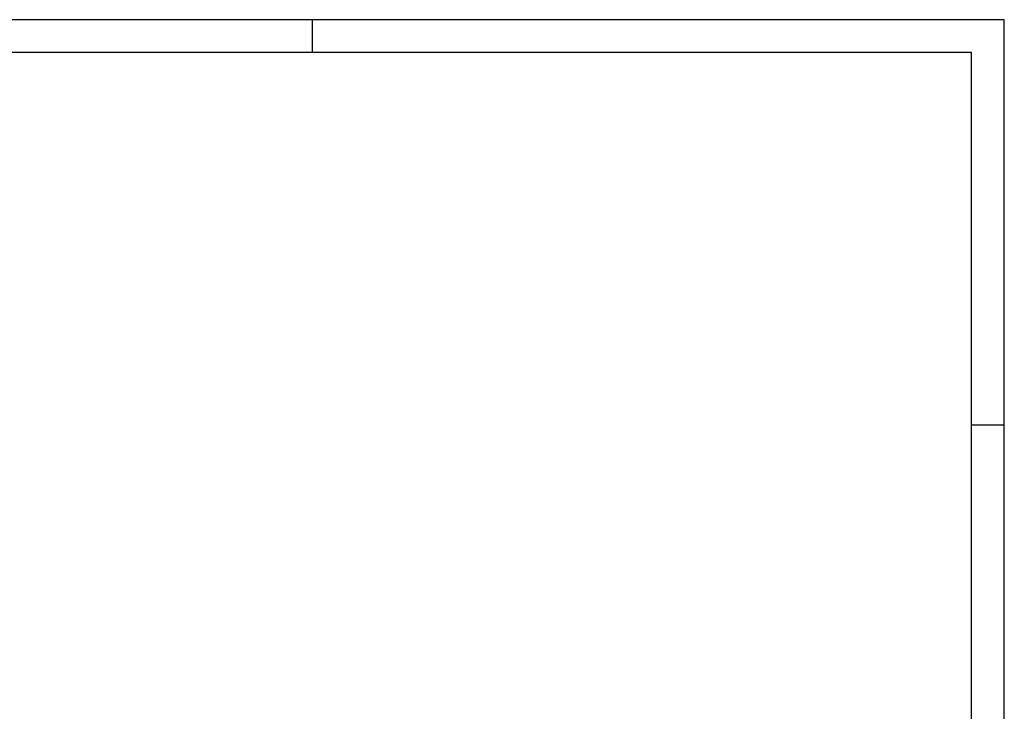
# Model space of a CAD drawing. Header units: millimetres. Extents: x -75 to 108309, y -75 to 76928.
# Tile 6 of 31: x 5902 to 11880, y 4200 to 8400. Entities that reach past the tile are written whole.
import ezdxf

# ---------------------------------------------------------------- set-up
doc = ezdxf.new("R2010")
doc.units = ezdxf.units.MM
for name, color, linetype in [('00KAD025', 2, 'Continuous'), ('00KAD070', 5, 'Continuous'), ('BL$2----', 7, 'Continuous')]:
    doc.layers.add(name, color=color, linetype=linetype)

# ---------------------------------------------------------------- blocks, each defined once
blk = doc.blocks.new('A2-LANDSCAPE')
at = {"layer": '00KAD025', "linetype": 'Continuous'}
for p, q in [((594, 420), (0, 420)), ((384, 410), (384, 420)), ((594, 0), (594, 420)), ((584, 297), (594, 297))]:
    blk.add_line(p, q, dxfattribs=at)
at = {"layer": '00KAD070', "linetype": 'Continuous'}
for p, q in [((584, 410), (10, 410)), ((584, 10), (584, 410))]:
    blk.add_line(p, q, dxfattribs=at)

msp = doc.modelspace()

# ---------------------------------------------------------------- block references
at = {"layer": 'BL$2----', "xscale": 20, "yscale": 20, "zscale": 20}
msp.add_blockref('A2-LANDSCAPE', (0, 0), dxfattribs=at)

doc.saveas('drawing.dxf')
